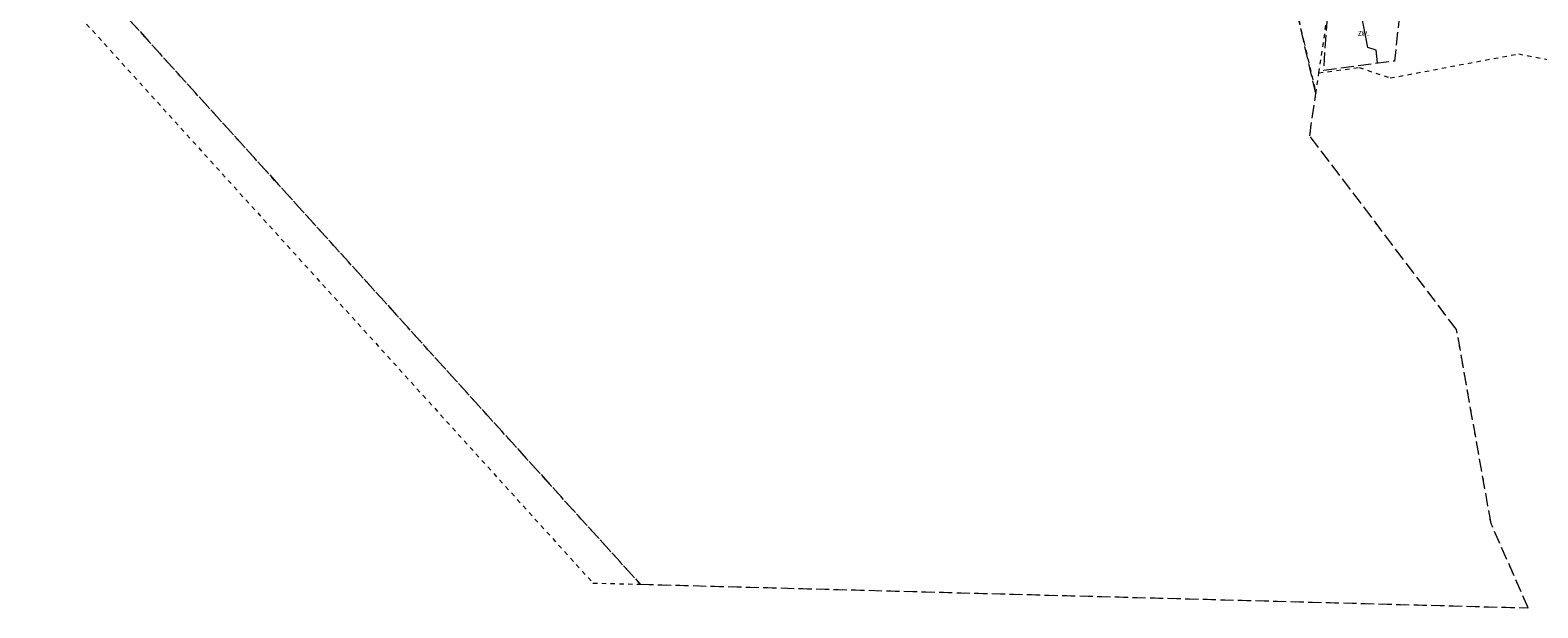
# Model space of a CAD drawing. Header units: metres. Extents: x 6590050 to 6616701, y 5542928 to 5566958.
# Tile 19 of 48: x 6598630 to 6598802, y 5546453 to 5546518. Entities that reach past the tile are written whole.
import ezdxf

# ---------------------------------------------------------------- set-up
doc = ezdxf.new("R2010")
doc.units = ezdxf.units.M
doc.header["$MEASUREMENT"] = 0
for name, pattern in [('1.5_0.5', [2, 1.5, -0.5]), ('egkk-500', [2, 1.5, -0.5]), ('egug-500', [1, 0.5, -0.5])]:
    doc.linetypes.add(name, pattern=pattern)
for name, color, linetype in [('217-kontur klasyfikacyjny', 7, 'CONTINUOUS'), ('218-kontur użytku gruntowego', 7, 'CONTINUOUS'), ('obszar utwardzony', 7, 'CONTINUOUS'), ('obszar utwardzony-Atr17', 7, 'CONTINUOUS'), ('przewód elektroenergetyczny podziemny', 7, 'CONTINUOUS')]:
    doc.layers.add(name, color=color, linetype=linetype)
doc.styles.get("Standard").update_dxf_attribs({"font": 'Working1250', "width": 0.75})

msp = doc.modelspace()

# ---------------------------------------------------------------- linework, layer by layer
at = {"layer": '217-kontur klasyfikacyjny', "color": 92, "linetype": 'egkk-500', "lineweight": 18, "flags": 128}
for points in [[(6598607.91, 5546556.85), (6598699.69, 5546455.37)], [(6598775.16, 5546517.18), (6598772.14, 5546530.26)], [(6598776.54, 5546511.24), (6598775.16, 5546517.18)], [(6598775.83, 5546506.44), (6598776.54, 5546511.24)], [(6598792.54, 5546484.37), (6598775.83, 5546506.44)], [(6598796.46, 5546462.28), (6598792.54, 5546484.37)], [(6598800.68, 5546452.68), (6598796.46, 5546462.28)], [(6598699.69, 5546455.37), (6598800.68, 5546452.68)]]:
    msp.add_lwpolyline(points, dxfattribs=at)
at = {"layer": '218-kontur użytku gruntowego', "color": 3, "linetype": 'egug-500', "lineweight": 18, "flags": 128}
for points in [[(6598699.69, 5546455.37), (6598607.91, 5546556.85)], [(6598612.55, 5546545.83), (6598694.31, 5546455.51)], [(6598772.14, 5546530.26), (6598775.16, 5546517.18)], [(6598776.88, 5546513.59), (6598777.86, 5546520.25)], [(6598775.16, 5546517.18), (6598776.54, 5546511.24)], [(6598784.98, 5546513.01), (6598799.6, 5546515.76)], [(6598799.6, 5546515.76), (6598822.81, 5546511.17)], [(6598776.54, 5546511.24), (6598776.88, 5546513.59)], [(6598776.88, 5546513.59), (6598781.44, 5546514.2)], [(6598781.44, 5546514.2), (6598784.98, 5546513.01)], [(6598775.83, 5546506.44), (6598776.54, 5546511.24)], [(6598792.54, 5546484.37), (6598775.83, 5546506.44)], [(6598796.46, 5546462.28), (6598792.54, 5546484.37)], [(6598800.68, 5546452.68), (6598796.46, 5546462.28)], [(6598694.31, 5546455.51), (6598699.69, 5546455.37)], [(6598699.69, 5546455.37), (6598800.68, 5546452.68)]]:
    msp.add_lwpolyline(points, dxfattribs=at)
at = {"layer": 'obszar utwardzony', "color": 7, "linetype": '1.5_0.5', "lineweight": 18, "flags": 128}
msp.add_lwpolyline([(6598777.9, 5546520.34), (6598783.6, 5546521.82), (6598786.2, 5546521.73), (6598785.49, 5546514.94), (6598777.42, 5546513.87)], close=True, dxfattribs=at)
at = {"layer": 'przewód elektroenergetyczny podziemny', "color": 1, "linetype": 'Continuous', "lineweight": 18, "flags": 128}
msp.add_lwpolyline([(6598783.55, 5546514.75), (6598783.38, 5546516.17), (6598782.46, 5546516.49), (6598779.01, 5546534.31), (6598782.82, 5546535.15)], dxfattribs=at)

# ---------------------------------------------------------------- texts
at = {"layer": 'obszar utwardzony-Atr17', "color": 7, "width": 0.667}
msp.add_text('zw.', height=0.75, dxfattribs=at).set_placement((6598781.32, 5546517.8))

doc.saveas('drawing.dxf')
